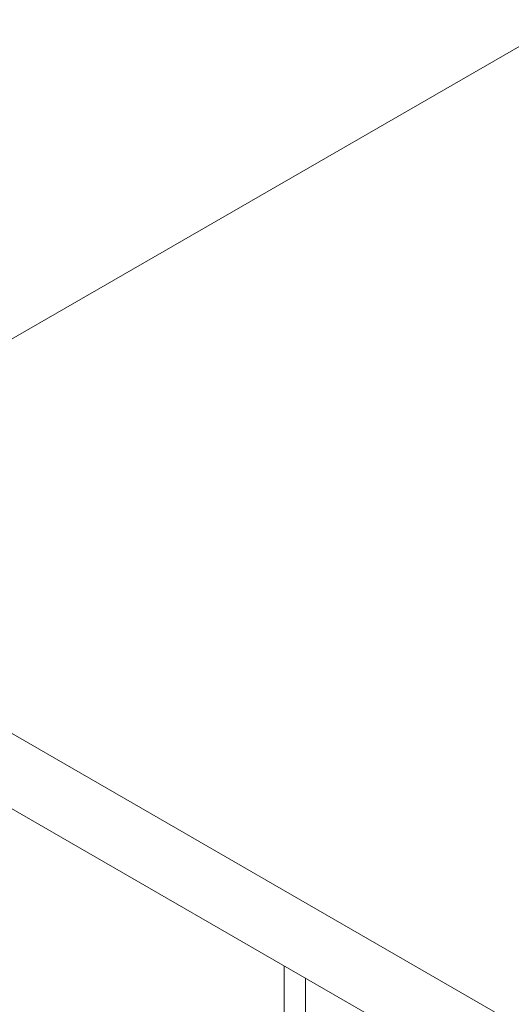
# Model space of a CAD drawing. Header units: millimetres. Extents: x -480 to 1549, y -2911 to -293.
# Tile 20 of 106: x 2 to 55, y -2081 to -1974. Entities that reach past the tile are written whole.
import ezdxf

# ---------------------------------------------------------------- set-up
doc = ezdxf.new("R2010")
doc.units = ezdxf.units.MM

msp = doc.modelspace()

# ---------------------------------------------------------------- linework, layer by layer
at = {"color": 7, "linetype": 'Continuous', "lineweight": 15}
for p, q in [((60.91, -1974.48), (-7.35, -2013.88)), ((-35.91, -2030.37), (70.16, -2091.6)), ((-35.91, -2038.53), (70.16, -2099.76)), ((30.52, -2076.88), (30.52, -2195.76)), ((32.81, -2078.2), (32.81, -2197.65))]:
    msp.add_line(p, q, dxfattribs=at)

doc.saveas('drawing.dxf')
